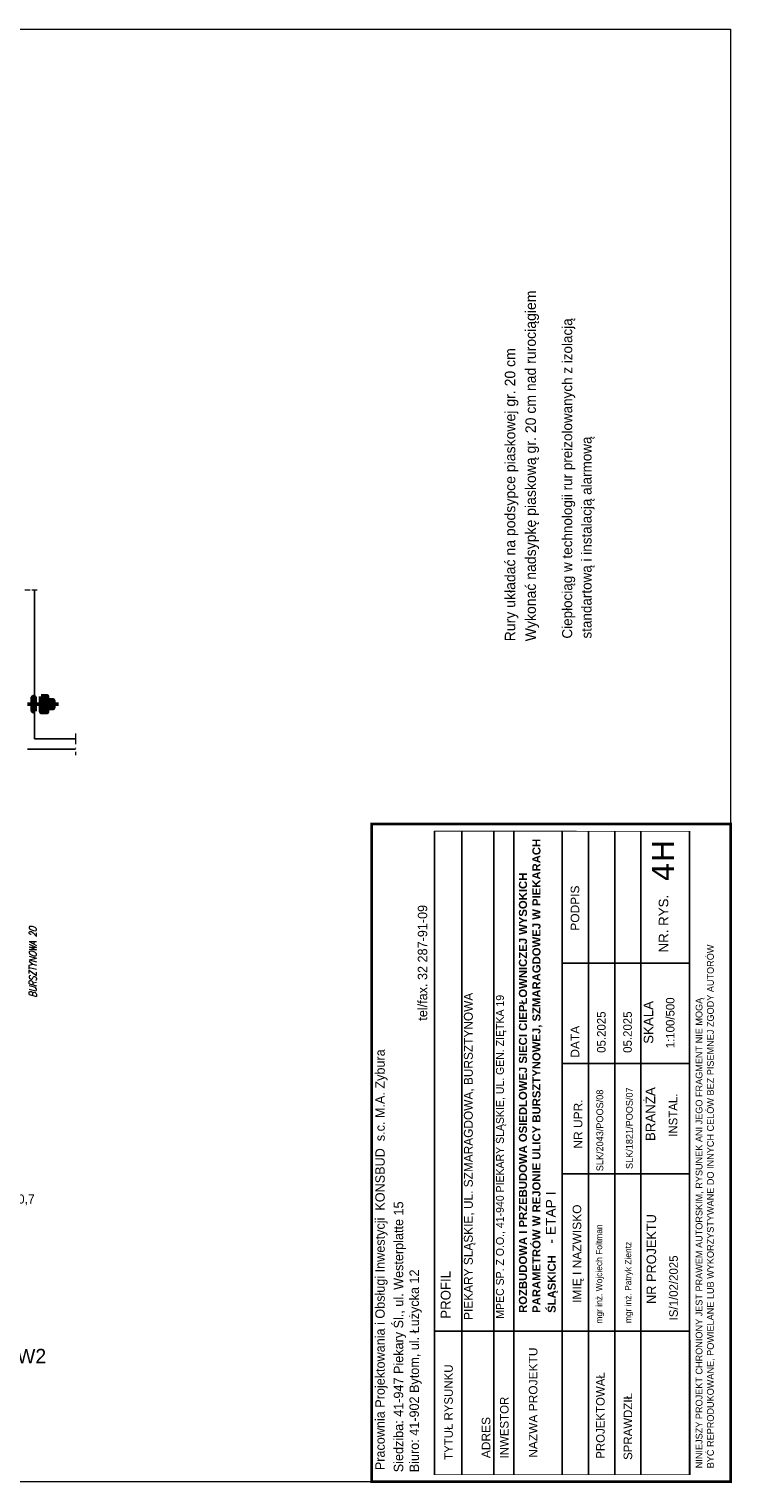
# Model space of a CAD drawing. Extents: x 6567519 to 6569315, y 5583523 to 5585607.
# Tile 2 of 67: x 6567785 to 6567919, y 5584335 to 5584612. Entities that reach past the tile are written whole.
import ezdxf

# ---------------------------------------------------------------- set-up
doc = ezdxf.new("R2010")
doc.units = 0
doc.linetypes.add('GAK', pattern=[3.5, 2, -0.7, 0.1, -0.7])
doc.layers.add('_D.OBRZEŻE', color=43, linetype='CONTINUOUS')
doc.layers.add('teren', color=7, linetype='CONTINUOUS')
for name, color, linetype, lineweight in [('pomocnicza', 140, 'CONTINUOUS', 30), ('siec', 7, 'GAK', 70), ('tekst', 2, 'CONTINUOUS', 20)]:
    doc.layers.add(name, color=color, linetype=linetype, lineweight=lineweight)
doc.styles.add('Opisy018', font='verdana.ttf', dxfattribs={"height": 20})
doc.styles.add('ULICA', font='SIMPLEX', dxfattribs={"width": 0.8, "oblique": 15.00003, "height": 1.25})

msp = doc.modelspace()

# ---------------------------------------------------------------- hatches: boundary and pattern name
at = {"layer": 'siec', "linetype": 'Continuous'}
msp.add_hatch(color=256, dxfattribs=at).paths.add_polyline_path([(6567785.995, 5584484.832), (6567786.29, 5584484.832), (6567786.291, 5584482.223), (6567785.995, 5584482.223)])
at = {"layer": 'siec', "lineweight": 20}
h = msp.add_hatch(color=3, dxfattribs=at)
h.paths.add_polyline_path([(6567789.85, 5584484.232), (6567789.85, 5584483.527), (6567788.658, 5584483.527), (6567788.658, 5584484.232)])
h.paths.add_polyline_path([(6567788.658, 5584482.823), (6567788.658, 5584483.527), (6567789.85, 5584483.527), (6567789.85, 5584482.823)])
h.paths.add_polyline_path([(6567787.591, 5584483.527), (6567788.658, 5584483.527), (6567788.658, 5584482.823), (6567788.658, 5584482.037), (6567787.591, 5584482.037)])
h.paths.add_polyline_path([(6567787.591, 5584485.018), (6567788.658, 5584485.018), (6567788.658, 5584483.527), (6567787.591, 5584483.527)])

# ---------------------------------------------------------------- linework, layer by layer
at = {"layer": '_D.OBRZEŻE', "color": 0}
for p, q in [((6567862.601, 5584336.532), (6567862.601, 5584459.305)), ((6567867.8, 5584336.568), (6567867.8, 5584459.303)), ((6567873.936, 5584336.588), (6567873.936, 5584459.301)), ((6567877.714, 5584336.588), (6567877.714, 5584459.3)), ((6567886.97, 5584336.588), (6567886.97, 5584459.297)), ((6567891.97, 5584336.588), (6567891.97, 5584459.295)), ((6567896.97, 5584336.588), (6567896.97, 5584459.293)), ((6567901.97, 5584336.588), (6567901.97, 5584459.292)), ((6567911.223, 5584336.588), (6567911.223, 5584459.289)), ((6567911.223, 5584434.16), (6567886.97, 5584434.16)), ((6567911.223, 5584414.972), (6567886.97, 5584414.972)), ((6567911.223, 5584393.958), (6567886.97, 5584393.958)), ((6567911.223, 5584363.959), (6567862.601, 5584363.959))]:
    msp.add_line(p, q, dxfattribs=at)
for points, const_width in [([(6567850.601, 5584335.271), (6567850.601, 5584460.671), (6567919.075, 5584460.671), (6567919.075, 5584335.271)], 0.518), ([(6567862.575, 5584459.305), (6567862.575, 5584336.588), (6567911.373, 5584336.588), (6567911.295, 5584459.289)], 0.148)]:
    msp.add_lwpolyline(points, close=True, dxfattribs=dict(at, const_width=const_width))
at = {"layer": 'siec', "linetype": 'ByBlock', "lineweight": 20}
for p, q in [((6567519.075, 5584612.271), (6567919.075, 5584612.271)), ((6567919.075, 5584612.271), (6567919.075, 5584335.271)), ((6567519.075, 5584335.271), (6567919.075, 5584335.271))]:
    msp.add_line(p, q, dxfattribs=at)
at = {"layer": 'siec', "color": 0, "linetype": 'ByBlock', "lineweight": 20}
for p, q in [((6567784.428, 5584505.317), (6567785.451, 5584505.317)), ((6567785.778, 5584505.317), (6567786.801, 5584505.317))]:
    msp.add_line(p, q, dxfattribs=at)
at = {"layer": 'siec', "color": 1, "linetype": 'ByBlock', "lineweight": 50}
msp.add_line((6567784.939, 5584483.527), (6567790.842, 5584483.527), dxfattribs=at)
at = {"layer": 'siec', "color": 1, "lineweight": 20}
msp.add_line((6567794.109, 5584477.921), (6567794.109, 5584473.771), dxfattribs=at)
at = {"layer": 'siec', "linetype": 'Continuous'}
for points in [[(6567786.291, 5584482.223), (6567785.995, 5584482.223), (6567785.995, 5584484.832), (6567786.291, 5584484.832)], [(6567787.591, 5584485.018), (6567788.658, 5584485.018), (6567788.658, 5584482.037), (6567787.591, 5584482.037)], [(6567788.658, 5584484.232), (6567789.85, 5584484.232), (6567789.85, 5584482.823), (6567788.658, 5584482.823)]]:
    msp.add_lwpolyline(points, close=True, dxfattribs=at)
at = {"layer": 'teren', "color": 3}
for p, q in [((6567786.29, 5584505.317), (6567786.29, 5584476.94)), ((6567784.939, 5584474.94), (6567794.109, 5584474.94)), ((6567786.29, 5584476.94), (6567794.109, 5584476.94)), ((6567786.29, 5584476.94), (6567794.109, 5584476.94))]:
    msp.add_line(p, q, dxfattribs=at)

# ---------------------------------------------------------------- texts
at = {"layer": '_D.OBRZEŻE', "color": 0, "attachment_point": 1, "rotation": 90}
for s, insert, char_height, width in [('{\\fArial|b1|i0|c238|p34;\\H0.819x;ROZBUDOWA I PRZEBUDOWA OSIEDLOWEJ SIECI CIEPŁOWNICZEJ WYSOKICH PARAMETRÓW W REJONIE ULICY BURSZTYNOWEJ, SZMARAGDOWEJ W PIEKARACH ŚLĄSKICH\\fArial|b0|i0|c238|p34;\\H1.221x;  \\H1x; - ETAP I}', (6567878.697, 5584367.437), 1.88431, 95.17216), ('{\\fArial|b0|i0|c238|p34;\\Q0;PODPIS}', (6567888.577, 5584440.327), 1.6325, 47.38523), ('{\\H0.8612x; tel/fax. 32 287-91-09}\\P ', (6567859.41, 5584422.494), 2.09, 63.97006), ('{\\fArial|b0|i0|c238|p34;\\Q0;NR. RYS.}', (6567905.377, 5584436.175), 1.81389, 47.38523), (' NINIEJSZY PROJEKT CHRONIONY JEST PRAWEM AUTORSKIM, RYSUNEK ANI JEGO FRAGMENT NIE MOGĄ\\P BYĆ REPRODUKOWANE, POWIELANE LUB WYKORZYSTYWANE DO INNYCH CELÓW BEZ PISEMNEJ ZGODY AUTORÓW', (6567912.412, 5584337.325), 1.3, 144.97931), ('MPEC SP. Z O.O., 41-940 PIEKARY ŚLĄSKIE, UL. GEN. ZIĘTKA 19', (6567874.332, 5584366.33), 1.5, 103.19293), ('PIEKARY ŚLĄSKIE, UL. SZMARAGDOWA, BURSZTYNOWA', (6567868.207, 5584366.098), 1.6929, 91.89273), ('05.2025', (6567893.604, 5584417.032), 1.6325, 47.38523), ('05.2025', (6567898.604, 5584417.032), 1.6325, 47.38523), ('{\\fArial|b0|i0|c238|p34;\\Q0;SKALA}', (6567902.504, 5584418.748), 1.81389, 47.38523), ('^I  1:100/500', (6567906.741, 5584410.154), 1.6325, 47.38523), ('Pracownia Projektowania i Obsługi Inwestycji  KONSBUD  s.c. M.A. Zybura{\\Q15;              }', (6567851.304, 5584337.442), 1.8, 562.17756), ('{\\fArial|b0|i0|c238|p34;\\Q0;DATA}', (6567888.577, 5584416.103), 1.6325, 47.38523), ('SLK/1821/POOS/07', (6567899.113, 5584394.882), 1.3, 45.01597), ('{\\fArial|b0|i0|c238|p34;\\Q0;BRANŻA}', (6567902.879, 5584400.208), 1.81389, 47.38523), ('SLK/2043/POOS/08', (6567893.483, 5584394.453), 1.3, 45.01597), ('{\\fArial|b0|i0|c238|p34;NR UPR.}', (6567889.167, 5584398.764), 1.6325, 47.38523), ('^IINSTAL.', (6567907.292, 5584394.486), 1.6325, 47.38523), ('Siedziba: 41-947 Piekary Śl., ul. Westerplatte 15\\PBiuro: 41-902 Bytom, ul. Łużycka 12', (6567854.829, 5584337.049), 1.8, 96.14539), ('{\\fArial|b0|i0|c238|p34;\\Q0;IMIĘ I NAZWISKO}', (6567888.953, 5584369.353), 1.6325, 47.38523), ('mgr inż. Wojciech Foltman', (6567893.383, 5584365.401), 1.2, 47.38523), ('NR PROJEKTU', (6567903.055, 5584369.148), 1.81389, 47.38523), ('mgr inż. Patryk Zientz', (6567898.926, 5584365.488), 1.2, 47.38523), ('\\A1;    IS/1/02/2025', (6567907.379, 5584363.588), 1.6325, 47.38523), ('PROFIL', (6567863.782, 5584366.335), 1.881, 95.48536), ('{\\fArial|b0|i0|c238|p34;NAZWA PROJEKTU}', (6567880.595, 5584339.803), 1.6325, 47.38523), ('TYTUŁ RYSUNKU', (6567864.451, 5584339.405), 1.6325, 47.38523), ('PROJEKTOWAŁ', (6567893.432, 5584339.619), 1.6325, 47.38523), ('INWESTOR', (6567875.093, 5584339.686), 1.6325, 47.38523), ('SPRAWDZIŁ', (6567898.668, 5584339.411), 1.6325, 47.38523), ('{\\fArial|b0|i0|c238|p34;ADRES }', (6567871.603, 5584339.731), 1.6325, 47.38523)]:
    msp.add_mtext(s, dxfattribs=dict(at, insert=insert, char_height=char_height, width=width))
at = {"layer": '_D.OBRZEŻE', "color": 0, "insert": (6567904.094, 5584449.701), "char_height": 4.18, "width": 6.8401, "attachment_point": 1, "rotation": 90, "style": 'Opisy018'}
msp.add_mtext('4H', dxfattribs=at)
at = {"layer": 'pomocnicza', "lineweight": 20}
for s, height, p in [('Wykonać nadsypkę piaskową gr. 20 cm nad rurociągiem', 2, (6567881.934, 5584495.515)), ('Ciepłociąg w technologii rur preizolowanych z izolacją', 1.92, (6567888.86, 5584496.03)), ('Rury układać na podsypce piaskowej gr. 20 cm', 2, (6567878.009, 5584495.515)), ('standartową i instalacją alarmową ', 1.92, (6567892.551, 5584496.04))]:
    msp.add_text(s, height=height, rotation=90, dxfattribs=at).set_placement(p)
at = {"layer": 'pomocnicza', "color": 0, "linetype": 'ByBlock', "lineweight": 20, "style": 'ULICA', "oblique": 15.00003, "width": 0.8}
msp.add_text('BURSZTYNOWA 20', height=1.4, rotation=90, dxfattribs=at).set_placement((6567786.704, 5584427.585))
at = {"layer": 'tekst', "color": 0, "lineweight": 20}
for s, height, p in [('0,7', 1.728, (6567783.116, 5584388.291)), ('W2', 2.7648, (6567782.971, 5584357.815))]:
    msp.add_text(s, height=height, dxfattribs=at).set_placement(p)

doc.saveas('drawing.dxf')
